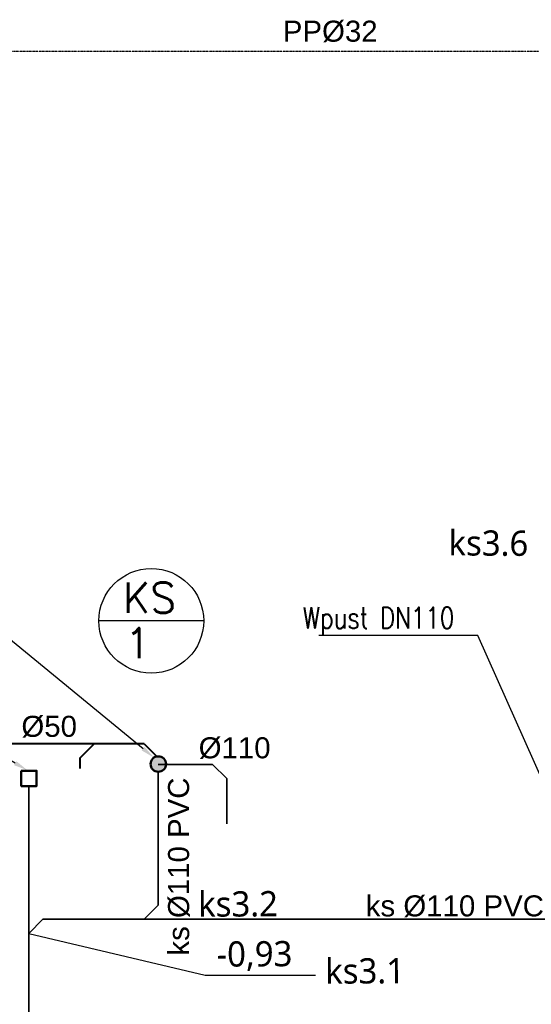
# Model space of a CAD drawing. Header units: millimetres. Extents: x 293871 to 335272, y 34548 to 100072.
# Tile 14 of 19: x 310738 to 314383, y 49298 to 56318. Entities that reach past the tile are written whole.
import ezdxf
from ezdxf import colors
from ezdxf.entities.mleader import LeaderData, LeaderLine
from ezdxf.enums import TextEntityAlignment as Align
from ezdxf.lldxf.tags import DXFTag
from ezdxf.math import Vec2, Vec3

# ---------------------------------------------------------------- set-up
doc = ezdxf.new("R2010")
doc.units = ezdxf.units.MM
doc.linetypes.add('DIVIDE', pattern=[1.25, 0.5, -0.25, 0, -0.25, 0, -0.25])
for name, color, linetype, lineweight in [('__B_OPIS', 10, 'Continuous', 25), ('AK_KAN SANITARNA', 34, 'Continuous', 50), ('IS - KS - odporowadzenie skroplin', 230, 'DIVIDE', 30), ('IS - KS - opis', 7, 'Continuous', 15), ('IS_Kanalizacja_sanit_piony', 34, 'Continuous', 30), ('w_ks', 34, 'Continuous', 35), ('w_ks_proj.', 30, 'Continuous', 40)]:
    doc.layers.add(name, color=color, linetype=linetype, lineweight=lineweight)
for name, color, linetype in [('IS_Grafika', 94, 'SOLID'), ('Linie_odn', 11, 'Continuous'), ('Teksty', 11, 'Continuous')]:
    doc.layers.add(name, color=color, linetype=linetype)
doc.styles.add('ARAL', font='arial.ttf', dxfattribs={"height": 20})
doc.styles.add('GENERATED_STYLE_5', font='trebucit.ttf')
doc.styles.add('STYL1', font='SIMPLEX.SHX', dxfattribs={"width": 0.8})
doc.styles.add('Łukasz', font='simplex.shx')
tags = doc.linetypes.add('SOLID', pattern=[10, 10, 0]).pattern_tags.tags
tags[6:7] = [DXFTag(74, 4), DXFTag(75, 0), DXFTag(340, '0'), DXFTag(46, 0.0), DXFTag(50, 0.0), DXFTag(44, 0.0), DXFTag(45, 0.0)]
tags[4:5] = [DXFTag(74, 4), DXFTag(75, 0), DXFTag(340, '0'), DXFTag(46, 0.0), DXFTag(50, 0.0), DXFTag(44, 0.0), DXFTag(45, 0.0)]

msp = doc.modelspace()

# ---------------------------------------------------------------- hatches: boundary and pattern name
at = {"layer": 'IS_Kanalizacja_sanit_piony'}
h = msp.add_hatch(color=256, dxfattribs=at)
h.dxf.hatch_style = 1
edge = h.paths.add_edge_path()
edge.add_arc((311725.19504, 51010.91189), 55, 0, 360)

# ---------------------------------------------------------------- linework, layer by layer
at = {"layer": 'AK_KAN SANITARNA'}
msp.add_lwpolyline([(310748.52414, 50963.56345), (310858.52414, 50963.56345), (310858.52414, 50853.56345), (310748.52414, 50853.56345)], close=True, dxfattribs=at)
msp.add_circle((311725.19504, 51010.91189), 55, dxfattribs=at)
at = {"layer": 'IS - KS - odporowadzenie skroplin'}
msp.add_line((307398.58322, 56093.23523), (316102.29716, 56093.23523), dxfattribs=at)
at = {"layer": 'IS_Grafika', "color": 24, "ltscale": 0.1}
msp.add_line((312048.46195, 52032.30565), (311302.1705, 52032.30565), dxfattribs=at)
at = {"layer": 'IS_Grafika', "color": 24}
msp.add_circle((311675.31623, 52032.30565), 373.14572, dxfattribs=at)
at = {"layer": 'Linie_odn', "lineweight": -3}
msp.add_lwpolyline([(310803.52414, 49803.88414), (312060.2634, 49505.74273), (312845.11452, 49505.74273)], dxfattribs=at)
at = {"layer": 'w_ks'}
for p, q in [((311725.19504, 51008.87208), (312112.36035, 51008.87208)), ((312112.36035, 51008.87208), (312212.36035, 50908.87208)), ((311725.19504, 50956.36034), (311725.19504, 50003.88414)), ((312212.36035, 50585.73436), (312212.36035, 50908.87208)), ((310803.52414, 50845.95384), (310803.52414, 48276.04499)), ((311625.19504, 49903.88414), (311725.19504, 50003.88414)), ((310803.52414, 49803.88414), (310903.52414, 49903.88414)), ((315205.95106, 49903.88414), (310903.52414, 49903.88414))]:
    msp.add_line(p, q, dxfattribs=at)
at = {"layer": 'w_ks_proj.'}
for p, q in [((311625.19504, 51154.72937), (310538.77218, 51154.72937)), ((311168.27611, 51054.72937), (311268.27611, 51154.72937)), ((311625.19504, 51154.72937), (311714.97114, 51064.95328)), ((311168.27611, 50980.29828), (311168.27611, 51054.72937))]:
    msp.add_line(p, q, dxfattribs=at)

# ---------------------------------------------------------------- texts
at = {"layer": 'IS - KS - opis', "lineweight": 18, "ltscale": 45, "style": 'ARAL'}
for s, p in [('PP%%C32', (312612.46082, 56161.04287)), ('Ø50', (310749.77311, 51204.93881)), ('Ø110', (312012.81032, 51051.72855)), ('ks Ø110 PVC  ', (313203.57277, 49924.64395))]:
    msp.add_text(s, height=150, dxfattribs=at).set_placement(p)
msp.add_text('ks Ø110 PVC  ', height=150, rotation=90, dxfattribs=at).set_placement((311944.50748, 49645.32034))
at = {"layer": 'IS_Grafika', "color": 24, "lineweight": 30, "char_height": 216, "attachment_point": 3, "rotation": 359.99999232, "style": 'Łukasz'}
for s, insert in [('KS', (311852.07361, 52305.23498)), ('1', (311671.54488, 51980.86727))]:
    msp.add_mtext(s, dxfattribs=dict(at, insert=insert))
at = {"layer": 'Teksty', "lineweight": -3, "style": 'GENERATED_STYLE_5'}
for s, rotation, p in [('ks3.6', 359.618241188, (314360.9533, 52494.84664, 8982)), ('ks3.2', 0.381758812, (312578.12917, 49925.70882, 8982)), ('-0,93', 0.381758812, (312681.20912, 49569.626, 8982)), ('ks3.1', 0.381758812, (313483.40113, 49448.24681, 8982))]:
    msp.add_text(s, height=180, rotation=rotation, dxfattribs=at).set_placement(p, align=Align.RIGHT)

# ---------------------------------------------------------------- leaders
at = {"layer": '__B_OPIS'}
ml = msp.add_multileader_mtext('Standard', dxfattribs=at)
ml.set_content('{\\Fsimplex.shx|c1;}Pion %%C110 zakończony \\Pwywiewką 110/160 wyprowadzoną \\Pponad dach', color=256, style='STYL1')
ml.set_leader_properties(color=256)
ml.build(insert=Vec2(0, 0))
ml.multileader.update_dxf_attribs({"has_text_frame": 1, "text_left_attachment_type": 6, "text_right_attachment_type": 6, "text_top_attachment_type": 0, "text_bottom_attachment_type": 0, "dogleg_length": 0.1, "arrow_head_size": 100})
ctx = ml.context
ctx.base_point, ctx.char_height, ctx.arrow_head_size, ctx.landing_gap_size, ctx.plane_origin = Vec3(305885.18333, 53180.42171), 150, 100, 100, Vec3(241820.57429, 93693.41258)
ctx.left_attachment, ctx.right_attachment, ctx.attachment_type = 6, 6, 2
notes = []
notes.append((ctx, [(0, (1, 1, 0), (309108.14047, 53180.42171), (-1, 0), 0.1, [(1, [(311694.78048, 51056.73715)], 256, [])])]))
ctx.mtext.insert, ctx.mtext.line_spacing_factor, ctx.mtext.flow_direction = Vec3(305985.18333, 53380.42171), 0.9, 5
ml = msp.add_multileader_mtext('Standard', dxfattribs=at)
ml.set_content('{\\Fsimplex.shx|c1;Wpust DN110}', color=256, style='STYL1')
ml.set_leader_properties(color=256)
ml.build(insert=Vec2(0, 0))
ml.multileader.update_dxf_attribs({"has_text_frame": 1, "text_left_attachment_type": 6, "text_right_attachment_type": 6, "text_top_attachment_type": 0, "text_bottom_attachment_type": 0, "dogleg_length": 0.1, "arrow_head_size": 100})
ctx = ml.context
ctx.base_point, ctx.char_height, ctx.arrow_head_size, ctx.landing_gap_size, ctx.plane_origin = Vec3(307763.73414, 51935.9956), 150, 100, 100, Vec3(241824.83939, 93032.05726)
ctx.left_attachment, ctx.right_attachment, ctx.attachment_type = 6, 6, 2
notes.append((ctx, [(0, (1, 1, 0), (309112.40557, 51935.9956), (-1, 0), 0.1, [(1, [(310792.32989, 50966.99875)], 256, [])])]))
ctx.mtext.insert, ctx.mtext.line_spacing_factor, ctx.mtext.flow_direction = Vec3(307863.73414, 52135.9956), 0.9, 5
ml = msp.add_multileader_mtext('Standard', dxfattribs=at)
ml.set_content('{\\Fsimplex.shx|c1;Wpust DN110}', color=256, style='STYL1')
ml.set_leader_properties(color=256)
ml.build(insert=Vec2(0, 0))
ml.multileader.update_dxf_attribs({"has_text_frame": 1, "text_left_attachment_type": 6, "text_right_attachment_type": 6, "text_top_attachment_type": 0, "text_bottom_attachment_type": 0, "dogleg_length": 0.1, "arrow_head_size": 100})
ctx = ml.context
ctx.base_point, ctx.char_height, ctx.arrow_head_size, ctx.landing_gap_size, ctx.plane_origin = Vec3(312653.73587, 51928.4515), 150, 100, 100, Vec3(245697.90393, 92608.45594)
ctx.left_attachment, ctx.right_attachment, ctx.attachment_type = 6, 6, 2
notes.append((ctx, [(0, (1, 1, 0), (314002.4073, 51928.4515), (-1, 0), 0.1, [(0, [(314751.18296, 50242.10737)], 256, [])])]))
ctx.mtext.insert, ctx.mtext.line_spacing_factor, ctx.mtext.flow_direction = Vec3(312753.73587, 52128.4515), 0.9, 5
for ctx, leaders in notes:
    for number, flags, end, landing, length, lines in leaders:
        leader = LeaderData()
        leader.index, (leader.has_last_leader_line, leader.has_dogleg_vector, leader.attachment_direction) = number, flags
        leader.last_leader_point, leader.dogleg_vector, leader.dogleg_length = Vec3(end), Vec3(landing), length
        for number, points, colour, breaks in lines:
            line = LeaderLine()
            line.index, line.vertices, line.color, line.breaks = number, Vec3.list(points), colors.encode_raw_color(colour), breaks
            leader.lines.append(line)
        ctx.leaders.append(leader)

doc.saveas('drawing.dxf')
